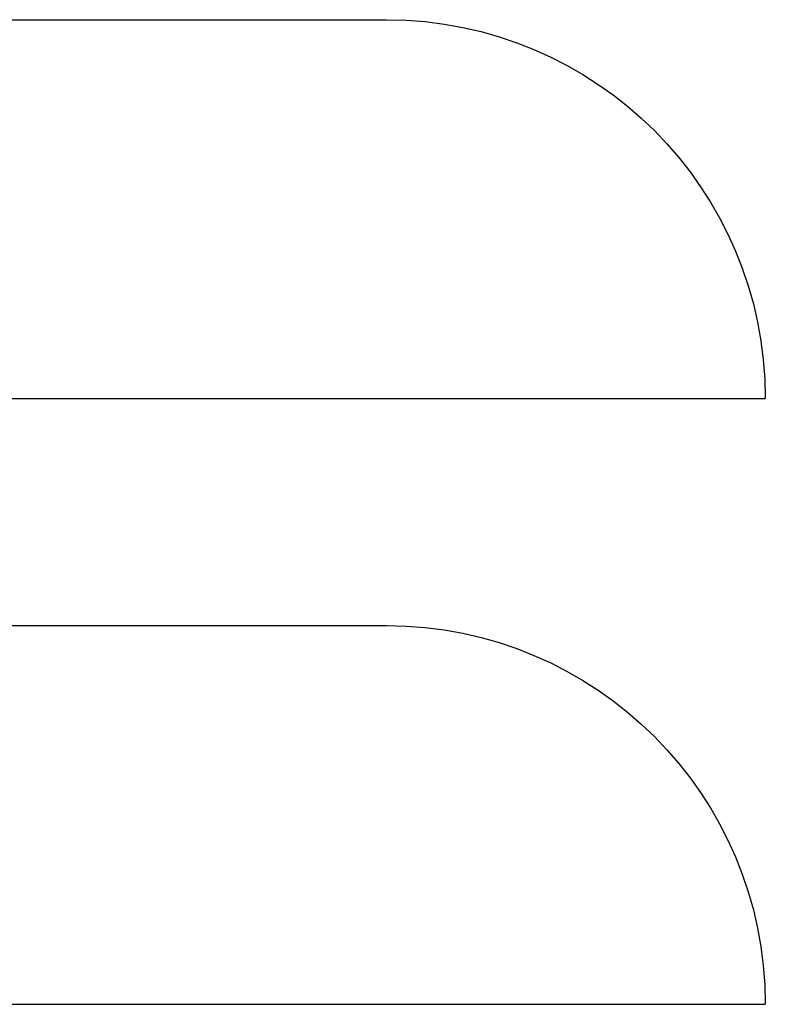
# Model space of a CAD drawing. Header units: millimetres. Extents: x 165 to 2541, y 199 to 1879.
# Tile 18 of 61: x 1486 to 1506, y 1000 to 1026. Entities that reach past the tile are written whole.
import ezdxf

# ---------------------------------------------------------------- set-up
doc = ezdxf.new("R2010")
doc.units = ezdxf.units.MM
doc.header["$LTSCALE"] = 4

# ---------------------------------------------------------------- blocks, each defined once
blk = doc.blocks.new('qwejfiojewiqofjiqwoe')
at = {"color": 0, "ltscale": 0.657895}
for p, q in [((1551.726, 1026.462), (1600.226, 1026.462)), ((1551.726, 1016.462), (1600.226, 1016.462)), ((1600.226, 1016.462), (1610.226, 1016.462)), ((1551.726, 1010.462), (1600.226, 1010.462)), ((1551.726, 1000.462), (1600.226, 1000.462)), ((1600.226, 1000.462), (1610.226, 1000.462))]:
    blk.add_line(p, q, dxfattribs=at)
at = {"color": 0, "ltscale": 0.657895, "extrusion": (0, 0, -1)}
for centre in [(-1600.226, 1016.462), (-1600.226, 1000.462)]:
    blk.add_arc(centre, 10, 90, 180, dxfattribs=at)

msp = doc.modelspace()

# ---------------------------------------------------------------- block references
msp.add_blockref('qwejfiojewiqofjiqwoe', (-104.2, 0))

doc.saveas('drawing.dxf')
